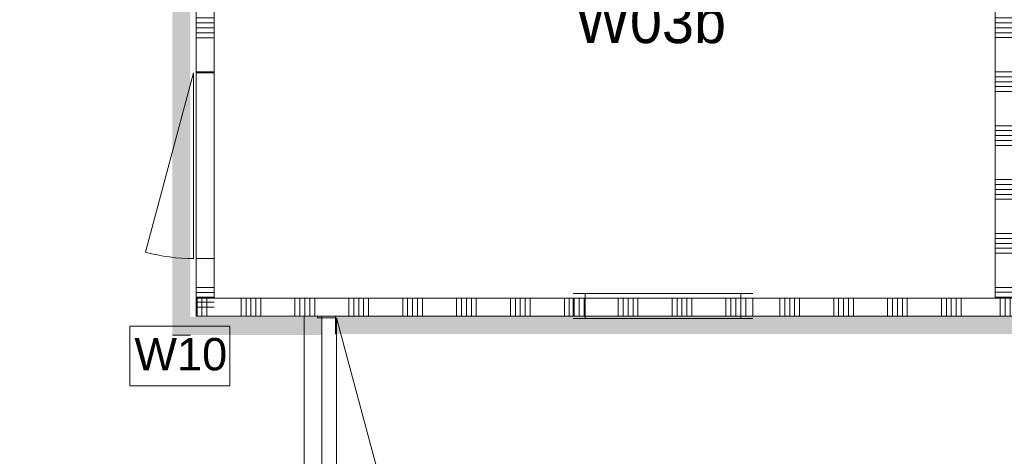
# Model space of a CAD drawing. Header units: millimetres. Extents: x -850 to 154668, y -25041 to 71030.
# Tile 119 of 211: x 15268 to 20750, y 47060 to 49490. Entities that reach past the tile are written whole.
import ezdxf
from ezdxf.enums import TextEntityAlignment as Align

# ---------------------------------------------------------------- set-up
doc = ezdxf.new("R2010")
doc.units = ezdxf.units.MM
doc.header["$MEASUREMENT"] = 0
for name, color, linetype in [('Info Wandafwerking aanduiding', 7, 'Continuous'), ('Info Wandafwerking aanduiding Doorsnede-arcering', 7, 'Continuous'), ('New_22 NC Binnenwanden', 7, 'Continuous'), ('New_22 NC Binnenwanden Deuren', 7, 'Continuous'), ('New_22 NC Binnenwanden Doorsnede-arcering', 7, 'Continuous'), ('New_22 NC Binnenwanden Laagscheidingslijnen', 7, 'Continuous'), ('New_22 NC Binnenwanden Ramen', 7, 'Continuous'), ('New_Info Wandafwerking aanduiding', 7, 'Continuous'), ('New_Info Wandafwerking aanduiding Doorsnede-arcering', 7, 'Continuous'), ('New_Z Ruimtefuncties', 7, 'Continuous'), ('New_Z Ruimtefuncties Zone omranding', 7, 'Continuous'), ('New_Z Ruimtefuncties Zone tekst', 7, 'Continuous')]:
    doc.layers.add(name, color=color, linetype=linetype)
doc.styles.add('GENERATED_STYLE_1', font='txt')
doc.styles.add('GENERATED_STYLE_2', font='txt')

# ---------------------------------------------------------------- blocks, each defined once
blk = doc.blocks.new('Wall_348_2', base_point=(24440.5, 47839.7))
at = {"layer": 'Info Wandafwerking aanduiding Doorsnede-arcering', "linetype": 'Continuous', "lineweight": 0}
blk.add_hatch(color=1, dxfattribs=at).paths.add_polyline_path([(17025.5, 47840.1), (17025.5, 47740.1), (24340.5, 47739.7), (24340.5, 47839.7)])
at = {"layer": 'Info Wandafwerking aanduiding', "color": 9, "linetype": 'Continuous', "lineweight": 0, "flags": 128}
blk.add_lwpolyline([(17025.5, 47840.1), (17025.5, 47740.1)], dxfattribs=at)
blk = doc.blocks.new('*X2136')
at = {"layer": 'New_22 NC Binnenwanden Doorsnede-arcering', "color": 254, "linetype": 'Continuous', "lineweight": 0, "true_color": 0xe9ebeb}
for p, q in [((20727.7, 47940), (20727.7, 47840)), ((20755.2, 47940), (20755.2, 47840)), ((20782.6, 47940), (20782.6, 47840)), ((20810, 47940), (20810, 47840)), ((21000.3, 47940), (21000.3, 47840)), ((21027.7, 47940), (21027.7, 47840)), ((21055.2, 47940), (21055.2, 47840)), ((21082.6, 47940), (21082.6, 47840)), ((21110, 47940), (21110, 47840)), ((21300.3, 47940), (21300.3, 47840)), ((21327.7, 47940), (21327.7, 47840)), ((21355.2, 47940), (21355.2, 47840)), ((21382.6, 47940), (21382.6, 47840)), ((21410, 47940), (21410, 47840)), ((21600.3, 47940), (21600.3, 47840)), ((21627.7, 47940), (21627.7, 47840)), ((21655.2, 47940), (21655.2, 47840)), ((21682.6, 47940), (21682.6, 47840)), ((21710, 47940), (21710, 47840)), ((21900.3, 47940), (21900.3, 47840)), ((21927.7, 47940), (21927.7, 47840)), ((21955.2, 47940), (21955.2, 47840)), ((21982.6, 47940), (21982.6, 47840)), ((22010, 47940), (22010, 47840))]:
    blk.add_line(p, q, dxfattribs=at)
blk = doc.blocks.new('*X2137')
at = {"layer": 'New_22 NC Binnenwanden Doorsnede-arcering', "color": 254, "linetype": 'Continuous', "lineweight": 0, "true_color": 0xe9ebeb}
for p, q in [((23182.6, 47940), (23182.6, 47840)), ((23210, 47940), (23210, 47840))]:
    blk.add_line(p, q, dxfattribs=at)
blk = doc.blocks.new('*X2138')
at = {"layer": 'New_22 NC Binnenwanden Doorsnede-arcering', "color": 254, "linetype": 'Continuous', "lineweight": 0, "true_color": 0xe9ebeb}
for p, q in [((24410, 47940), (24410, 47840)), ((24600.3, 47940), (24600.3, 47840)), ((24627.7, 47940), (24627.7, 47840)), ((24655.2, 47940), (24655.2, 47840)), ((24682.6, 47940), (24682.6, 47840)), ((24710, 47940), (24710, 47840)), ((24900.3, 47940), (24900.3, 47840)), ((24927.7, 47940), (24927.7, 47840)), ((24955.2, 47940), (24955.2, 47840)), ((24982.6, 47940), (24982.6, 47840)), ((25010, 47940), (25010, 47840)), ((25200.3, 47940), (25200.3, 47840)), ((25227.7, 47940), (25227.7, 47840)), ((25255.2, 47940), (25255.2, 47840)), ((25282.6, 47940), (25282.6, 47840)), ((25310, 47940), (25310, 47840)), ((25500.3, 47940), (25500.3, 47840)), ((25527.7, 47940), (25527.7, 47840)), ((25555.2, 47940), (25555.2, 47840)), ((25582.6, 47940), (25582.6, 47840))]:
    blk.add_line(p, q, dxfattribs=at)
blk = doc.blocks.new('D1 22_4')
at = {"layer": 'New_22 NC Binnenwanden Deuren', "color": 1, "linetype": 'Continuous', "lineweight": 0}
for q in [(-481.8, 267.6), (-517, 0)]:
    blk.add_line((517, 0), q, dxfattribs=at)
at = {"layer": 'New_22 NC Binnenwanden Deuren', "color": 7, "linetype": 'Continuous', "lineweight": 0}
for p, q in [((-517, -14), (-517, -114)), ((-517, -14), (-517, -114)), ((517, -14), (517, -114)), ((517, -14), (517, -114))]:
    blk.add_line(p, q, dxfattribs=at)
at = {"layer": 'New_22 NC Binnenwanden Deuren', "color": 1, "linetype": 'Continuous', "lineweight": 0}
blk.add_arc((517, 0), 1034, 165, 180, dxfattribs=at)
blk = doc.blocks.new('Wall_392_2', base_point=(25600.4, 47940))
at = {"layer": 'New_22 NC Binnenwanden', "color": 8, "linetype": 'Continuous', "lineweight": 0, "true_color": 0x778488}
for p, q in [((22122.5, 47840), (22122.5, 47940)), ((23156.5, 47840), (23156.5, 47940)), ((23356.5, 47840), (23356.5, 47940)), ((24390.5, 47840), (24390.5, 47940))]:
    blk.add_line(p, q, dxfattribs=at)
at = {"layer": 'New_22 NC Binnenwanden', "color": 8, "linetype": 'Continuous', "lineweight": 0, "true_color": 0x778488, "flags": 128}
for points in [[(21710.4, 47940), (20700.4, 47940)], [(22122.5, 47940), (21810.4, 47940)], [(23200.4, 47940), (23156.5, 47940)], [(23356.5, 47940), (23300.4, 47940)], [(25600.4, 47940), (24390.5, 47940)], [(20700.4, 47840), (22122.5, 47840)], [(23156.5, 47840), (23356.5, 47840)], [(24390.5, 47840), (24440.5, 47840)], [(24540.5, 47840), (25600.4, 47840)]]:
    blk.add_lwpolyline(points, dxfattribs=at)
at = {"layer": 'New_22 NC Binnenwanden Laagscheidingslijnen', "color": 8, "linetype": 'Continuous', "lineweight": 0, "true_color": 0x778488}
blk.add_line((25600.4, 47940), (25600.4, 47840), dxfattribs=at)
at = {"layer": 'New_22 NC Binnenwanden', "color": 8, "lineweight": 0, "true_color": 0x778488}
for name in ['*X2136', '*X2137', '*X2138']:
    blk.add_blockref(name, (0, 0), dxfattribs=at)
at = {"layer": 'New_22 NC Binnenwanden Deuren', "color": 1, "linetype": 'Continuous', "lineweight": 0, "xscale": -1, "zscale": 1000, "rotation": 179.9996374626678}
for p in [(22639.5, 47826), (23873.5, 47826)]:
    blk.add_blockref('D1 22_4', p, dxfattribs=at)
blk = doc.blocks.new('*X2202')
at = {"layer": 'New_22 NC Binnenwanden Doorsnede-arcering', "color": 254, "linetype": 'Continuous', "lineweight": 0, "true_color": 0xe9ebeb}
for p, q in [((16350, 47999.9), (16250, 47999.9)), ((16350, 47972.4), (16250, 47972.4)), ((16350, 47945), (16250, 47945))]:
    blk.add_line(p, q, dxfattribs=at)
blk = doc.blocks.new('*X2203')
at = {"layer": 'New_22 NC Binnenwanden Doorsnede-arcering', "color": 254, "linetype": 'Continuous', "lineweight": 0, "true_color": 0xe9ebeb}
for p, q in [((16350, 49499.9), (16250, 49499.9)), ((16350, 49472.4), (16250, 49472.4)), ((16350, 49445), (16250, 49445)), ((16350, 49417.6), (16250, 49417.6)), ((16350, 49390.1), (16250, 49390.1)), ((16350, 49199.9), (16250, 49199.9))]:
    blk.add_line(p, q, dxfattribs=at)
blk = doc.blocks.new('*X2204')
at = {"layer": 'New_22 NC Binnenwanden Doorsnede-arcering', "color": 254, "linetype": 'Continuous', "lineweight": 0, "true_color": 0xe9ebeb}
for p, q in [((16327.5, 47917.6), (16250, 47917.6)), ((16300, 47890.1), (16250, 47890.1))]:
    blk.add_line(p, q, dxfattribs=at)
blk = doc.blocks.new('D1 22_6')
at = {"layer": 'New_22 NC Binnenwanden Deuren', "color": 1, "linetype": 'Continuous', "lineweight": 0}
for q in [(-481.8, 267.6), (-517, 0)]:
    blk.add_line((517, 0), q, dxfattribs=at)
at = {"layer": 'New_22 NC Binnenwanden Deuren', "color": 7, "linetype": 'Continuous', "lineweight": 0}
for p, q in [((-517, -114), (-517, -14)), ((-517, -114), (-517, -14)), ((517, -114), (517, -14)), ((517, -114), (517, -14))]:
    blk.add_line(p, q, dxfattribs=at)
at = {"layer": 'New_22 NC Binnenwanden Deuren', "color": 1, "linetype": 'Continuous', "lineweight": 0}
blk.add_arc((517, 0), 1034, 165, 180, dxfattribs=at)
blk = doc.blocks.new('*X2206')
at = {"layer": 'New_22 NC Binnenwanden Doorsnede-arcering', "color": 254, "linetype": 'Continuous', "lineweight": 0, "true_color": 0xe9ebeb}
for p, q in [((16350, 47890.1), (16300, 47890.1)), ((16350, 47917.6), (16327.5, 47917.6))]:
    blk.add_line(p, q, dxfattribs=at)
blk = doc.blocks.new('Wall_403_2', base_point=(16250, 47940.1))
at = {"layer": 'New_22 NC Binnenwanden', "color": 8, "linetype": 'Continuous', "lineweight": 0, "true_color": 0x778488}
for p, q in [((16350, 49194.5), (16250, 49194.5)), ((16350, 48160.5), (16250, 48160.5))]:
    blk.add_line(p, q, dxfattribs=at)
at = {"layer": 'New_22 NC Binnenwanden', "color": 8, "linetype": 'Continuous', "lineweight": 0, "true_color": 0x778488, "flags": 128}
for points in [[(16250, 49660.5), (16250, 49194.5)], [(16250, 49660.5), (16350, 49660.5)], [(16350, 49194.5), (16350, 49560.5)], [(16250, 48160.5), (16250, 47840.1)], [(16350, 47940.1), (16350, 48160.5)], [(16250, 47840.1), (16350, 47840.1)]]:
    blk.add_lwpolyline(points, dxfattribs=at)
at = {"layer": 'New_22 NC Binnenwanden', "color": 8, "lineweight": 0, "true_color": 0x778488}
for name in ['*X2203', '*X2202', '*X2204', '*X2206']:
    blk.add_blockref(name, (0, 0), dxfattribs=at)
at = {"layer": 'New_22 NC Binnenwanden Deuren', "color": 1, "linetype": 'Continuous', "lineweight": 0, "zscale": 1000, "rotation": 89.99949495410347}
blk.add_blockref('D1 22_6', (16236, 48677.5), dxfattribs=at)
blk = doc.blocks.new('*X2226')
at = {"layer": 'New_22 NC Binnenwanden Doorsnede-arcering', "color": 254, "linetype": 'Continuous', "lineweight": 0, "true_color": 0xe9ebeb}
for p, q in [((20800.4, 50400), (20700.4, 50400)), ((20800.4, 50372.6), (20700.4, 50372.6)), ((20800.4, 50345.1), (20700.4, 50345.1)), ((20800.4, 50317.7), (20700.4, 50317.7)), ((20800.4, 50290.3), (20700.4, 50290.3)), ((20800.4, 50100), (20700.4, 50100)), ((20800.4, 50072.6), (20700.4, 50072.6)), ((20800.4, 50045.1), (20700.4, 50045.1)), ((20800.4, 50017.7), (20700.4, 50017.7)), ((20800.4, 49990.3), (20700.4, 49990.3)), ((20800.4, 49800), (20700.4, 49800)), ((20800.4, 49772.6), (20700.4, 49772.6)), ((20800.4, 49745.1), (20700.4, 49745.1)), ((20800.4, 49717.7), (20700.4, 49717.7)), ((20800.4, 49690.3), (20700.4, 49690.3)), ((20800.4, 49500), (20700.4, 49500)), ((20800.4, 49472.6), (20700.4, 49472.6)), ((20800.4, 49445.1), (20700.4, 49445.1)), ((20800.4, 49417.7), (20700.4, 49417.7)), ((20800.4, 49390.3), (20700.4, 49390.3)), ((20800.4, 49200), (20700.4, 49200)), ((20800.4, 49172.6), (20700.4, 49172.6)), ((20800.4, 49145.1), (20700.4, 49145.1)), ((20800.4, 49117.7), (20700.4, 49117.7)), ((20800.4, 49090.3), (20700.4, 49090.3)), ((20800.4, 48900), (20700.4, 48900)), ((20800.4, 48872.6), (20700.4, 48872.6)), ((20800.4, 48845.1), (20700.4, 48845.1)), ((20800.4, 48817.7), (20700.4, 48817.7)), ((20800.4, 48790.3), (20700.4, 48790.3)), ((20800.4, 48600), (20700.4, 48600)), ((20800.4, 48572.6), (20700.4, 48572.6)), ((20800.4, 48545.1), (20700.4, 48545.1)), ((20800.4, 48517.7), (20700.4, 48517.7)), ((20800.4, 48490.3), (20700.4, 48490.3)), ((20800.4, 48300), (20700.4, 48300)), ((20800.4, 48272.6), (20700.4, 48272.6)), ((20800.4, 48245.1), (20700.4, 48245.1)), ((20800.4, 48217.7), (20700.4, 48217.7)), ((20800.4, 48190.3), (20700.4, 48190.3)), ((20800.4, 48000), (20700.4, 48000)), ((20800.4, 47972.6), (20700.4, 47972.6)), ((20800.4, 47945.1), (20700.4, 47945.1))]:
    blk.add_line(p, q, dxfattribs=at)
blk = doc.blocks.new('Wall_409_2', base_point=(20800.4, 47940.1))
at = {"layer": 'New_22 NC Binnenwanden', "color": 8, "linetype": 'Continuous', "lineweight": 0, "true_color": 0x778488, "flags": 128}
for points in [[(20700.4, 50460), (20700.4, 47940.1)], [(20800.4, 47940.1), (20800.4, 50460)], [(20700.4, 47940.1), (20800.4, 47940.1)]]:
    blk.add_lwpolyline(points, dxfattribs=at)
at = {"layer": 'New_22 NC Binnenwanden', "color": 8, "lineweight": 0, "true_color": 0x778488}
blk.add_blockref('*X2226', (0, 0), dxfattribs=at)
blk = doc.blocks.new('*X2658')
at = {"layer": 'New_22 NC Binnenwanden Doorsnede-arcering', "color": 254, "linetype": 'Continuous', "lineweight": 0, "true_color": 0xe9ebeb}
for p, q in [((16255.4, 47940.1), (16255.4, 47840.1)), ((16282.9, 47940.1), (16282.9, 47840.1)), ((16310.3, 47940.1), (16310.3, 47840.1)), ((16500.6, 47940.1), (16500.6, 47840.1)), ((16528, 47940.1), (16528, 47840.1)), ((16555.4, 47940.1), (16555.4, 47840.1)), ((16582.9, 47940.1), (16582.9, 47840.1)), ((16610.3, 47940.1), (16610.3, 47840.1)), ((16800.6, 47940.1), (16800.6, 47840.1)), ((16828, 47940.1), (16828, 47840.1)), ((16855.4, 47940.1), (16855.4, 47840.1)), ((16882.9, 47940.1), (16882.9, 47840.1)), ((16910.3, 47940.1), (16910.3, 47840.1)), ((17100.6, 47940.1), (17100.6, 47840.1)), ((17128, 47940.1), (17128, 47840.1)), ((17155.4, 47940.1), (17155.4, 47840.1)), ((17182.9, 47940.1), (17182.9, 47840.1)), ((17210.3, 47940.1), (17210.3, 47840.1)), ((17400.6, 47940.1), (17400.6, 47840.1)), ((17428, 47940.1), (17428, 47840.1)), ((17455.4, 47940.1), (17455.4, 47840.1)), ((17482.9, 47940.1), (17482.9, 47840.1)), ((17510.3, 47940.1), (17510.3, 47840.1)), ((17700.6, 47940.1), (17700.6, 47840.1)), ((17728, 47940.1), (17728, 47840.1)), ((17755.4, 47940.1), (17755.4, 47840.1)), ((17782.9, 47940.1), (17782.9, 47840.1)), ((17810.3, 47940.1), (17810.3, 47840.1)), ((18000.6, 47940.1), (18000.6, 47840.1)), ((18028, 47940.1), (18028, 47840.1)), ((18055.4, 47940.1), (18055.4, 47840.1)), ((18082.9, 47940.1), (18082.9, 47840.1)), ((18110.3, 47940.1), (18110.3, 47840.1)), ((18300.6, 47940.1), (18300.6, 47840.1)), ((18328, 47940.1), (18328, 47840.1)), ((18355.4, 47940.1), (18355.4, 47840.1)), ((18382.9, 47940.1), (18382.9, 47840.1)), ((18410.3, 47940.1), (18410.3, 47840.1)), ((18600.6, 47940.1), (18600.6, 47840.1)), ((18628, 47940.1), (18628, 47840.1)), ((18655.4, 47940.1), (18655.4, 47840.1)), ((18682.9, 47940.1), (18682.9, 47840.1)), ((18710.3, 47940.1), (18710.3, 47840.1)), ((18900.6, 47940.1), (18900.6, 47840.1)), ((18928, 47940.1), (18928, 47840.1)), ((18955.4, 47940.1), (18955.4, 47840.1)), ((18982.9, 47940.1), (18982.9, 47840.1)), ((19010.3, 47940.1), (19010.3, 47840.1)), ((19200.6, 47940), (19200.6, 47840)), ((19228, 47940), (19228, 47840)), ((19255.4, 47940), (19255.4, 47840)), ((19282.9, 47940), (19282.9, 47840)), ((19310.3, 47940), (19310.3, 47840)), ((19500.6, 47940), (19500.6, 47840)), ((19528, 47940), (19528, 47840)), ((19555.4, 47940), (19555.4, 47840)), ((19582.9, 47940), (19582.9, 47840)), ((19610.3, 47940), (19610.3, 47840)), ((19800.6, 47940), (19800.6, 47840)), ((19828, 47940), (19828, 47840)), ((19855.4, 47940), (19855.4, 47840)), ((19882.9, 47940), (19882.9, 47840)), ((19910.3, 47940), (19910.3, 47840)), ((20100.6, 47940), (20100.6, 47840)), ((20128, 47940), (20128, 47840)), ((20155.4, 47940), (20155.4, 47840)), ((20182.9, 47940), (20182.9, 47840)), ((20210.3, 47940), (20210.3, 47840)), ((20400.6, 47940), (20400.6, 47840)), ((20428, 47940), (20428, 47840)), ((20455.4, 47940), (20455.4, 47840)), ((20482.9, 47940), (20482.9, 47840)), ((20510.3, 47940), (20510.3, 47840))]:
    blk.add_line(p, q, dxfattribs=at)
blk = doc.blocks.new('Wall_531_2', base_point=(20700.4, 47940))
at = {"layer": 'New_22 NC Binnenwanden', "color": 8, "linetype": 'Continuous', "lineweight": 0, "true_color": 0x778488, "flags": 128}
for points in [[(20700.4, 47940), (16251.1, 47940.1)], [(16251.1, 47840.1), (16251.1, 47940.1)], [(16251.1, 47840.1), (20700.4, 47840)]]:
    blk.add_lwpolyline(points, dxfattribs=at)
at = {"layer": 'New_22 NC Binnenwanden', "color": 8, "lineweight": 0, "true_color": 0x778488}
blk.add_blockref('*X2658', (0, 0), dxfattribs=at)
blk = doc.blocks.new('*X2794')
at = {"layer": 'New_22 NC Binnenwanden Doorsnede-arcering', "color": 254, "linetype": 'Continuous', "lineweight": 0, "true_color": 0xe9ebeb}
for p, q in [((16500.6, 47940.1), (16500.6, 47840.1)), ((16528, 47940.1), (16528, 47840.1)), ((16555.4, 47940.1), (16555.4, 47840.1)), ((16582.9, 47940.1), (16582.9, 47840.1)), ((16610.3, 47940.1), (16610.3, 47840.1)), ((16800.6, 47940.1), (16800.6, 47840.1)), ((16828, 47940.1), (16828, 47840.1)), ((16855.4, 47940.1), (16855.4, 47840.1)), ((16882.9, 47940.1), (16882.9, 47840.1)), ((16910.3, 47940.1), (16910.3, 47840.1)), ((17100.6, 47940.1), (17100.6, 47840.1)), ((17128, 47940.1), (17128, 47840.1)), ((17155.4, 47940.1), (17155.4, 47840.1)), ((17182.9, 47940.1), (17182.9, 47840.1)), ((17210.3, 47940.1), (17210.3, 47840.1)), ((17400.6, 47940.1), (17400.6, 47840.1)), ((17428, 47940.1), (17428, 47840.1)), ((17455.4, 47940.1), (17455.4, 47840.1)), ((17482.9, 47940.1), (17482.9, 47840.1)), ((17510.3, 47940.1), (17510.3, 47840.1)), ((17700.6, 47940.1), (17700.6, 47840.1)), ((17728, 47940.1), (17728, 47840.1)), ((17755.4, 47940.1), (17755.4, 47840.1)), ((17782.9, 47940.1), (17782.9, 47840.1)), ((17810.3, 47940.1), (17810.3, 47840.1)), ((18000.6, 47940.1), (18000.6, 47840.1)), ((18028, 47940.1), (18028, 47840.1)), ((18055.4, 47940.1), (18055.4, 47840.1)), ((18082.9, 47940.1), (18082.9, 47840.1)), ((18110.3, 47940.1), (18110.3, 47840.1)), ((18300.6, 47940.1), (18300.6, 47840.1)), ((18328, 47940.1), (18328, 47840.1))]:
    blk.add_line(p, q, dxfattribs=at)
blk = doc.blocks.new('*X2795')
at = {"layer": 'New_22 NC Binnenwanden Doorsnede-arcering', "color": 254, "linetype": 'Continuous', "lineweight": 0, "true_color": 0xe9ebeb}
for p, q in [((19500.6, 47940), (19500.6, 47840)), ((19528, 47940), (19528, 47840)), ((19555.4, 47940), (19555.4, 47840)), ((19582.9, 47940), (19582.9, 47840)), ((19610.3, 47940), (19610.3, 47840)), ((19800.6, 47940), (19800.6, 47840)), ((19828, 47940), (19828, 47840)), ((19855.4, 47940), (19855.4, 47840)), ((19882.9, 47940), (19882.9, 47840)), ((19910.3, 47940), (19910.3, 47840)), ((20100.6, 47940), (20100.6, 47840)), ((20128, 47940), (20128, 47840)), ((20155.4, 47940), (20155.4, 47840)), ((20182.9, 47940), (20182.9, 47840)), ((20210.3, 47940), (20210.3, 47840)), ((20400.6, 47940), (20400.6, 47840)), ((20428, 47940), (20428, 47840)), ((20455.4, 47940), (20455.4, 47840)), ((20482.9, 47940), (20482.9, 47840)), ((20510.3, 47940), (20510.3, 47840))]:
    blk.add_line(p, q, dxfattribs=at)
blk = doc.blocks.new('R1 22_13')
at = {"layer": 'New_22 NC Binnenwanden Ramen', "color": 1, "linetype": 'Continuous', "lineweight": 0}
for p, q in [((-500, 0), (-433, 0)), ((-433, 0), (-433, -139)), ((-433, 0), (433, 0)), ((433, -139), (433, 0)), ((433, 0), (500, 0)), ((-433, -139), (-500, -139)), ((433, -139), (-433, -139)), ((500, -139), (433, -139))]:
    blk.add_line(p, q, dxfattribs=at)
at = {"layer": 'New_22 NC Binnenwanden Ramen', "color": 9, "linetype": 'Continuous', "lineweight": 0}
for p, q in [((-500, -14), (500, -14)), ((-500, -114), (500, -114))]:
    blk.add_line(p, q, dxfattribs=at)
at = {"layer": 'New_22 NC Binnenwanden Ramen', "color": 7, "linetype": 'Continuous', "lineweight": 0}
for p, q in [((-500, -14), (-500, -114)), ((-500, -14), (-500, -114)), ((500, -14), (500, -114)), ((500, -14), (500, -114))]:
    blk.add_line(p, q, dxfattribs=at)
blk = doc.blocks.new('Wall_560_2', base_point=(20700.4, 47940))
at = {"layer": 'New_22 NC Binnenwanden', "color": 8, "linetype": 'Continuous', "lineweight": 0, "true_color": 0x778488}
for p, q in [((18349.8, 47840.1), (18349.8, 47940.1)), ((19349.8, 47840), (19349.8, 47940))]:
    blk.add_line(p, q, dxfattribs=at)
at = {"layer": 'New_22 NC Binnenwanden', "color": 8, "linetype": 'Continuous', "lineweight": 0, "true_color": 0x778488, "flags": 128}
for points in [[(18349.8, 47940.1), (16350, 47940.1)], [(20700.4, 47940), (19349.8, 47940)], [(16350, 47840.1), (18349.8, 47840.1)], [(19349.8, 47840), (20700.4, 47840)]]:
    blk.add_lwpolyline(points, dxfattribs=at)
at = {"layer": 'New_22 NC Binnenwanden', "color": 8, "lineweight": 0, "true_color": 0x778488}
for name in ['*X2794', '*X2795']:
    blk.add_blockref(name, (0, 0), dxfattribs=at)
at = {"layer": 'New_22 NC Binnenwanden Ramen', "color": 1, "linetype": 'Continuous', "lineweight": 0, "xscale": -0.9999999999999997, "zscale": 1000, "rotation": 179.999338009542}
blk.add_blockref('R1 22_13', (18849.8, 47826.1), dxfattribs=at)
blk = doc.blocks.new('Onderst. TO_1.02_3_2', base_point=(18523, 49843.3))
at = {"layer": 'New_Z Ruimtefuncties Zone tekst', "color": 2, "lineweight": 0}
for tag, height, style, p in [('DUMMY_938', 180, 'GENERATED_STYLE_1', (19201, 50409)), ('ROOM_NAME', 180, 'GENERATED_STYLE_1', (19201, 50367.9)), ('DUMMY_939', 180, 'GENERATED_STYLE_1', (19201, 50031.9)), ('ROOM_NUMBER', 180, 'GENERATED_STYLE_1', (19201, 49990.8)), ('stWallCovering', 240, 'GENERATED_STYLE_2', (19201, 49599.9))]:
    blk.add_attdef(tag, text='', height=height, dxfattribs=dict(at, style=style)).set_placement(p, align=Align.TOP_RIGHT)
at = {"layer": 'New_Z Ruimtefuncties Zone tekst', "color": 2, "lineweight": 0, "style": 'GENERATED_STYLE_2'}
blk.add_attdef('DUMMY_940', text='', height=240, dxfattribs=at).set_placement((17844.9, 49654.8), align=Align.TOP_LEFT)
blk = doc.blocks.new('D2 22_8')
at = {"layer": 'New_22 NC Binnenwanden Deuren', "color": 1, "linetype": 'Continuous', "lineweight": 0}
for p, q in [((-865.2, 0), (-29.5, 223.9)), ((865.2, 0), (29.5, 223.9)), ((-865.2, 0), (0, 0)), ((865.2, 0), (0, 0))]:
    blk.add_line(p, q, dxfattribs=at)
at = {"layer": 'New_22 NC Binnenwanden Deuren', "color": 7, "linetype": 'Continuous', "lineweight": 0}
for p, q in [((-865.2, -107), (-865.2, -7)), ((-865.2, -107), (-865.2, -7)), ((865.2, -107), (865.2, -7)), ((865.2, -107), (865.2, -7))]:
    blk.add_line(p, q, dxfattribs=at)
at = {"layer": 'New_22 NC Binnenwanden Deuren', "color": 1, "linetype": 'Continuous', "lineweight": 0}
for centre, start, end in [((-865.2, 0), 0, 15), ((865.2, 0), 165, 180)]:
    blk.add_arc(centre, 865.2, start, end, dxfattribs=at)
blk = doc.blocks.new('Wall_583_2', base_point=(17025.5, 46085))
at = {"layer": 'New_22 NC Binnenwanden', "color": 8, "linetype": 'Continuous', "lineweight": 0, "true_color": 0x778488}
for p, q in [((16925.5, 47830.1), (17025.5, 47830.1)), ((16925.5, 46099.6), (17025.5, 46099.6))]:
    blk.add_line(p, q, dxfattribs=at)
at = {"layer": 'New_22 NC Binnenwanden', "color": 8, "linetype": 'Continuous', "lineweight": 0, "true_color": 0x778488, "flags": 128}
for points in [[(17025.5, 47840.1), (16925.5, 47840.1)], [(16925.5, 47840.1), (16925.5, 47830.1)], [(17025.5, 47830.1), (17025.5, 47840.1)], [(16925.5, 46099.6), (16925.5, 46085)], [(17025.5, 46085), (17009.1, 46085)], [(17025.5, 46085), (17025.5, 46099.6)]]:
    blk.add_lwpolyline(points, dxfattribs=at)
at = {"layer": 'New_22 NC Binnenwanden Deuren', "color": 1, "linetype": 'Continuous', "lineweight": 0, "zscale": 1000, "rotation": 270.0001733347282}
blk.add_blockref('D2 22_8', (17032.5, 46964.8), dxfattribs=at)
blk = doc.blocks.new('Wall_647_2', base_point=(16168, 57971.1))
at = {"layer": 'New_Info Wandafwerking aanduiding Doorsnede-arcering', "linetype": 'Continuous', "lineweight": 0}
for points in [[(16118, 57921.1), (16118, 47834.4), (16218, 47834.4), (16218, 57921.1)], [(16218, 47834.4), (16118, 47834.4), (16118, 47734.4)], [(16218, 47834.4), (16118, 47734.4), (16218, 47734.4)]]:
    blk.add_hatch(color=1, dxfattribs=at).paths.add_polyline_path(points)
at = {"layer": 'New_Info Wandafwerking aanduiding', "color": 9, "linetype": 'Continuous', "lineweight": 0, "flags": 128}
blk.add_lwpolyline([(16118, 47734.4), (16218, 47734.4)], dxfattribs=at)
blk = doc.blocks.new('Wall_648_2', base_point=(16168, 47784.4))
at = {"layer": 'New_Info Wandafwerking aanduiding Doorsnede-arcering', "linetype": 'Continuous', "lineweight": 0}
blk.add_hatch(color=1, dxfattribs=at).paths.add_polyline_path([(16218, 47734.4), (16951.1, 47734.4), (16951.1, 47834.4), (16218, 47834.4)])

msp = doc.modelspace()

# ---------------------------------------------------------------- linework, layer by layer
at = {"layer": 'New_Info Wandafwerking aanduiding', "color": 9, "linetype": 'Continuous', "lineweight": 0, "flags": 128}
msp.add_lwpolyline([(15881.4, 47784.4), (16438.3, 47784.4), (16438.3, 47451.5), (15881.4, 47451.5)], close=True, dxfattribs=at)
at = {"layer": 'New_Z Ruimtefuncties Zone omranding', "color": 41, "linetype": 'Continuous', "lineweight": 0, "true_color": 0xffeeaa, "flags": 128}
msp.add_lwpolyline([(16851.1, 46053.8), (16851.1, 47840.1), (16251.2, 47840.1), (16251.2, 57960), (19550.7, 57960), (19550.7, 59660), (5300.1, 59660), (5300.1, 57960), (8950, 57960), (8950, 30160)], dxfattribs=at)
at = {"layer": 'New_Z Ruimtefuncties Zone omranding', "color": 231, "linetype": 'Continuous', "lineweight": 0, "true_color": 0xf9acba, "flags": 128}
msp.add_lwpolyline([(16350, 49560.5), (16350, 47942.6), (16354.9, 47942.6), (16354.9, 47940.1), (20700.4, 47940), (20700.4, 50460), (17999.9, 50460), (17999.9, 51060), (16869.9, 51060), (16869.9, 50985), (17025, 50985), (17025, 50735), (16869.9, 50735), (16869.9, 49560.5)], close=True, dxfattribs=at)
at = {"layer": 'New_Z Ruimtefuncties Zone omranding', "color": 41, "linetype": 'Continuous', "lineweight": 0, "true_color": 0xffdd55, "flags": 128}
msp.add_lwpolyline([(33301.4, 40895), (23980.4, 40895.1), (23980.4, 40895), (23380.4, 40895), (23380.4, 42010.4), (23980.4, 42010.4), (23980.4, 45810), (23380.4, 45810), (23380.4, 46110), (24440.5, 46110), (24440.5, 47839.7), (16950.7, 47839.7), (16949.7, 46034.2, -0.353418), (18590.7, 43984.2), (18590.5, 43830.2), (20040.4, 43830.2), (20040.4, 40220.5), (21590.4, 40220.5), (21590.4, 40110.5), (20590.4, 40110.5), (20590.4, 38745), (23390.4, 38745), (31100.4, 38745)], format="xyb", dxfattribs=at)

# ---------------------------------------------------------------- block references
at = {"layer": 'Info Wandafwerking aanduiding', "color": 1, "lineweight": 0}
msp.add_blockref('Wall_348_2', (24440.5, 47839.7), dxfattribs=at)
at = {"layer": 'New_22 NC Binnenwanden', "color": 8, "lineweight": 0, "true_color": 0x778488}
for name, p in [('Wall_409_2', (20800.4, 47940.1)), ('Wall_403_2', (16250, 47940.1)), ('Wall_531_2', (20700.4, 47940)), ('Wall_560_2', (20700.4, 47940)), ('Wall_392_2', (25600.4, 47940)), ('Wall_583_2', (17025.5, 46085))]:
    msp.add_blockref(name, p, dxfattribs=at)
at = {"layer": 'New_Info Wandafwerking aanduiding', "color": 1, "lineweight": 0}
for name, p in [('Wall_647_2', (16168, 57971.1)), ('Wall_648_2', (16168, 47784.4))]:
    msp.add_blockref(name, p, dxfattribs=at)
at = {"layer": 'New_Z Ruimtefuncties', "color": 2, "linetype": 'Continuous', "lineweight": 0}
msp.add_blockref('Onderst. TO_1.02_3_2', (18523, 49843.3), dxfattribs=at).add_auto_attribs({'ROOM_NAME': 'Onderst. TO', 'ROOM_NUMBER': '1.02', 'stWallCovering': 'W03b'})

# ---------------------------------------------------------------- texts
at = {"layer": 'New_Info Wandafwerking aanduiding', "color": 2, "linetype": 'Continuous', "lineweight": 0, "insert": (15906.4, 47718.2), "char_height": 180, "attachment_point": 1, "style": 'GENERATED_STYLE_1'}
msp.add_mtext('\\A1;{\\pql;\\fArial|b0|i0|c0|p38;W10}', dxfattribs=at)

doc.saveas('drawing.dxf')
